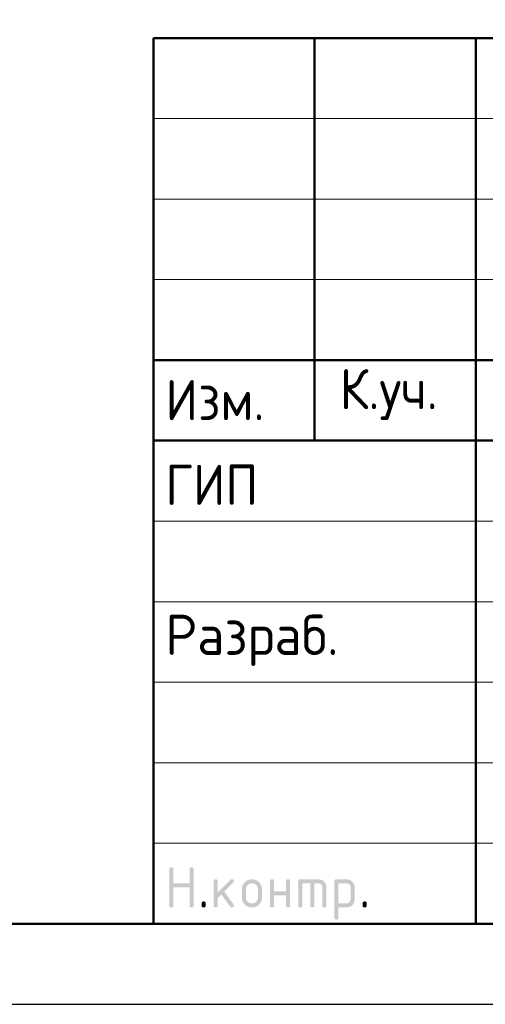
# Model space of a CAD drawing. Header units: millimetres. Extents: x 0 to 21000, y 0 to 14850.
# Tile 2 of 7: x 11085 to 12530, y 0 to 3057. Entities that reach past the tile are written whole.
import ezdxf

# ---------------------------------------------------------------- set-up
doc = ezdxf.new("R2010")
doc.units = ezdxf.units.MM
doc.layers.add('Standard', color=7, linetype='Continuous', lineweight=25)
doc.styles.add('ISOCPEUR', font='txt')

msp = doc.modelspace()

# ---------------------------------------------------------------- hatches: boundary and pattern name
at = {"layer": 'Standard', "linetype": 'Continuous', "lineweight": 25, "transparency": 33554687}
for points in [[(11549.5, 306.9), (11549.5, 419.4), (11549.5, 420.2), (11549.6, 420.9), (11549.7, 421.5), (11549.9, 422.1), (11550.1, 422.7), (11550.4, 423.2), (11550.7, 423.7), (11551.1, 424.1), (11551.5, 424.5), (11552, 424.8), (11552.5, 425.1), (11553.1, 425.3), (11553.6, 425.4), (11554.3, 425.5), (11555, 425.6), (11555.8, 425.6), (11556.6, 425.6), (11557.3, 425.5), (11558, 425.4), (11558.5, 425.3), (11559.1, 425.1), (11559.6, 424.8), (11560.1, 424.5), (11560.5, 424.1), (11560.9, 423.7), (11561.2, 423.2), (11561.5, 422.7), (11561.7, 422.1), (11561.9, 421.5), (11562, 420.9), (11562.1, 420.2), (11562.1, 419.4), (11562.1, 375.7), (11611.9, 375.7), (11611.9, 419.4), (11611.9, 420.2), (11612, 420.9), (11612.1, 421.5), (11612.3, 422.1), (11612.5, 422.7), (11612.8, 423.2), (11613.1, 423.7), (11613.5, 424.1), (11613.9, 424.5), (11614.4, 424.8), (11614.9, 425.1), (11615.4, 425.3), (11616, 425.4), (11616.7, 425.5), (11617.4, 425.6), (11618.2, 425.6), (11619, 425.6), (11619.7, 425.5), (11620.3, 425.4), (11620.9, 425.3), (11621.5, 425.1), (11622, 424.8), (11622.5, 424.5), (11622.9, 424.1), (11623.3, 423.7), (11623.6, 423.2), (11623.9, 422.7), (11624.1, 422.1), (11624.3, 421.5), (11624.3, 420.9), (11624.4, 420.2), (11624.4, 419.4), (11624.4, 306.9), (11624.4, 306.1), (11624.3, 305.4), (11624.3, 304.7), (11624.1, 304.2), (11623.9, 303.6), (11623.6, 303.1), (11623.3, 302.6), (11622.9, 302.2), (11622.5, 301.8), (11622, 301.5), (11621.5, 301.2), (11620.9, 301), (11620.3, 300.8), (11619.7, 300.7), (11619, 300.6), (11618.2, 300.6), (11617.4, 300.6), (11616.7, 300.7), (11616, 300.8), (11615.4, 301), (11614.9, 301.2), (11614.4, 301.5), (11613.9, 301.8), (11613.5, 302.2), (11613.1, 302.6), (11612.8, 303.1), (11612.5, 303.6), (11612.3, 304.2), (11612.1, 304.7), (11612, 305.4), (11611.9, 306.1), (11611.9, 306.9), (11611.9, 363.1), (11562.1, 363.1), (11562.1, 306.9), (11562.1, 306.1), (11562, 305.4), (11561.9, 304.7), (11561.7, 304.2), (11561.5, 303.6), (11561.2, 303.1), (11560.9, 302.6), (11560.5, 302.2), (11560.1, 301.8), (11559.6, 301.5), (11559.1, 301.2), (11558.5, 301), (11558, 300.8), (11557.3, 300.7), (11556.6, 300.6), (11555.8, 300.6), (11555, 300.6), (11554.3, 300.7), (11553.6, 300.8), (11553.1, 301), (11552.5, 301.2), (11552, 301.5), (11551.5, 301.8), (11551.1, 302.2), (11550.7, 302.6), (11550.4, 303.1), (11550.1, 303.6), (11549.9, 304.2), (11549.7, 304.7), (11549.6, 305.4), (11549.5, 306.1)], [(11699.5, 347), (11738.8, 386.3), (11739.2, 386.7), (11739.7, 387.1), (11740.2, 387.4), (11740.8, 387.6), (11741.3, 387.9), (11741.9, 388), (11742.5, 388.1), (11743.2, 388.1), (11744, 388.1), (11744.7, 388), (11745.4, 387.9), (11745.9, 387.7), (11746.5, 387.5), (11747, 387.2), (11747.5, 386.9), (11747.9, 386.5), (11748.3, 386.1), (11748.6, 385.6), (11748.9, 385.1), (11749.1, 384.6), (11749.3, 384), (11749.4, 383.3), (11749.5, 382.6), (11749.5, 381.8), (11749.5, 381.2), (11749.3, 380.6), (11749.2, 380.1), (11749, 379.5), (11748.7, 379), (11748.4, 378.5), (11748, 378), (11747.6, 377.5), (11720.1, 350), (11748.2, 310.5), (11748.8, 309.6), (11749.1, 308.7), (11749.5, 307.8), (11749.5, 306.8), (11749.5, 306), (11749.4, 305.4), (11749.3, 304.7), (11749.1, 304.1), (11748.9, 303.5), (11748.6, 303), (11748.3, 302.6), (11747.9, 302.2), (11747.5, 301.8), (11747, 301.5), (11746.5, 301.2), (11745.9, 301), (11745.4, 300.8), (11744.7, 300.7), (11744, 300.6), (11743.2, 300.6), (11742.4, 300.6), (11741.6, 300.8), (11740.9, 301), (11740.2, 301.3), (11739.6, 301.6), (11739, 302.1), (11738.5, 302.6), (11738, 303.3), (11711.1, 341.1), (11699.5, 329.4), (11699.5, 306.9), (11699.5, 306.1), (11699.4, 305.4), (11699.3, 304.7), (11699.1, 304.2), (11698.9, 303.6), (11698.6, 303.1), (11698.3, 302.6), (11697.9, 302.2), (11697.5, 301.8), (11697, 301.5), (11696.5, 301.2), (11696, 301), (11695.4, 300.8), (11694.7, 300.7), (11694, 300.6), (11693.2, 300.6), (11692.4, 300.6), (11691.7, 300.7), (11691.1, 300.8), (11690.5, 301), (11689.9, 301.2), (11689.4, 301.5), (11688.9, 301.8), (11688.5, 302.2), (11688.1, 302.6), (11687.8, 303.1), (11687.5, 303.6), (11687.3, 304.2), (11687.1, 304.7), (11687, 305.4), (11687, 306.1), (11687, 306.9), (11687, 381.8), (11687, 382.6), (11687, 383.3), (11687.1, 384), (11687.3, 384.6), (11687.5, 385.1), (11687.8, 385.6), (11688.1, 386.1), (11688.5, 386.5), (11688.9, 386.9), (11689.4, 387.2), (11689.9, 387.5), (11690.5, 387.7), (11691.1, 387.9), (11691.7, 388), (11692.4, 388.1), (11693.2, 388.1), (11694, 388.1), (11694.7, 388), (11695.4, 387.9), (11696, 387.7), (11696.5, 387.5), (11697, 387.2), (11697.5, 386.9), (11697.9, 386.5), (11698.3, 386.1), (11698.6, 385.6), (11698.9, 385.1), (11699.1, 384.6), (11699.3, 384), (11699.4, 383.3), (11699.5, 382.6), (11699.5, 381.8)], [(11874.3, 338.1), (11874.3, 306.9), (11874.3, 306.1), (11874.2, 305.4), (11874.1, 304.7), (11873.9, 304.2), (11873.7, 303.6), (11873.5, 303.1), (11873.2, 302.6), (11872.8, 302.2), (11872.4, 301.8), (11871.9, 301.5), (11871.4, 301.2), (11870.8, 301), (11870.2, 300.8), (11869.5, 300.7), (11868.9, 300.6), (11868.1, 300.6), (11867.3, 300.6), (11866.6, 300.7), (11865.9, 300.8), (11865.3, 301), (11864.7, 301.2), (11864.3, 301.5), (11863.8, 301.8), (11863.4, 302.2), (11863, 302.6), (11862.7, 303.1), (11862.4, 303.6), (11862.2, 304.2), (11862, 304.7), (11861.9, 305.4), (11861.8, 306.1), (11861.8, 306.9), (11861.8, 381.8), (11861.8, 382.6), (11861.9, 383.3), (11862, 384), (11862.2, 384.6), (11862.4, 385.1), (11862.7, 385.6), (11863, 386.1), (11863.4, 386.5), (11863.8, 386.9), (11864.3, 387.2), (11864.7, 387.5), (11865.3, 387.7), (11865.9, 387.9), (11866.6, 388), (11867.3, 388.1), (11868.1, 388.1), (11868.9, 388.1), (11869.5, 388), (11870.2, 387.9), (11870.8, 387.7), (11871.4, 387.5), (11871.9, 387.2), (11872.4, 386.9), (11872.8, 386.5), (11873.2, 386.1), (11873.5, 385.6), (11873.7, 385.2), (11873.9, 384.6), (11874.1, 384), (11874.2, 383.3), (11874.3, 382.6), (11874.3, 381.8), (11874.3, 350.6), (11911.7, 350.6), (11911.7, 381.8), (11911.7, 382.6), (11911.8, 383.3), (11911.9, 384), (11912.1, 384.6), (11912.3, 385.2), (11912.6, 385.6), (11912.8, 386.1), (11913.2, 386.5), (11913.6, 386.9), (11914.1, 387.2), (11914.6, 387.5), (11915.2, 387.7), (11915.8, 387.9), (11916.5, 388), (11917.1, 388.1), (11917.9, 388.1), (11918.7, 388.1), (11919.4, 388), (11920.1, 387.9), (11920.7, 387.7), (11921.3, 387.5), (11921.7, 387.2), (11922.2, 386.9), (11922.6, 386.5), (11923, 386.1), (11923.3, 385.6), (11923.6, 385.1), (11923.8, 384.6), (11924, 384), (11924.1, 383.3), (11924.2, 382.6), (11924.2, 381.8), (11924.2, 306.9), (11924.2, 306.1), (11924.1, 305.4), (11924, 304.7), (11923.8, 304.2), (11923.6, 303.6), (11923.3, 303.1), (11923, 302.6), (11922.6, 302.2), (11922.2, 301.8), (11921.7, 301.5), (11921.3, 301.2), (11920.7, 301), (11920.1, 300.8), (11919.4, 300.7), (11918.7, 300.6), (11917.9, 300.6), (11917.1, 300.6), (11916.5, 300.7), (11915.8, 300.8), (11915.2, 301), (11914.6, 301.2), (11914.1, 301.5), (11913.6, 301.8), (11913.2, 302.2), (11912.8, 302.6), (11912.6, 303.1), (11912.3, 303.6), (11912.1, 304.2), (11911.9, 304.7), (11911.8, 305.4), (11911.7, 306.1), (11911.7, 306.9), (11911.7, 338.1)], [(11955.5, 388.1), (12011.7, 388.1), (12013, 388.1), (12014.2, 388), (12015.5, 387.8), (12016.7, 387.6), (12017.9, 387.4), (12019.1, 387.1), (12020.2, 386.7), (12021.3, 386.3), (12022.4, 385.8), (12023.5, 385.2), (12024.5, 384.7), (12025.5, 384), (12026.6, 383.3), (12027.5, 382.5), (12028.5, 381.7), (12029.4, 380.8), (12030.3, 379.9), (12031.1, 378.9), (12031.9, 378), (12032.6, 376.9), (12033.3, 375.9), (12033.8, 374.9), (12034.4, 373.8), (12034.8, 372.7), (12035.3, 371.6), (12035.6, 370.5), (12036, 369.3), (12036.2, 368.1), (12036.4, 366.9), (12036.6, 365.6), (12036.7, 364.4), (12036.7, 363.1), (12036.7, 306.9), (12036.7, 306.1), (12036.6, 305.4), (12036.5, 304.7), (12036.3, 304.2), (12036.1, 303.6), (12035.8, 303.1), (12035.5, 302.6), (12035.1, 302.2), (12034.7, 301.8), (12034.2, 301.5), (12033.7, 301.2), (12033.1, 301), (12032.6, 300.8), (12031.9, 300.7), (12031.2, 300.6), (12030.4, 300.6), (12029.6, 300.6), (12028.9, 300.7), (12028.3, 300.8), (12027.7, 301), (12027.1, 301.2), (12026.6, 301.5), (12026.1, 301.8), (12025.7, 302.2), (12025.3, 302.6), (12025, 303.1), (12024.7, 303.6), (12024.5, 304.2), (12024.3, 304.7), (12024.2, 305.4), (12024.1, 306.1), (12024.1, 306.9), (12024.1, 363.1), (12024.1, 364.4), (12023.9, 365.6), (12023.7, 366.8), (12023.2, 367.9), (12022.8, 369), (12022.1, 370.1), (12021.5, 371.1), (12020.6, 372), (12019.7, 372.9), (12018.7, 373.5), (12017.7, 374.2), (12016.5, 374.7), (12015.4, 375.1), (12014.2, 375.3), (12013, 375.5), (12011.7, 375.5), (11999.2, 375.5), (11999.2, 306.9), (11999.2, 306.1), (11999.1, 305.4), (11999, 304.7), (11998.8, 304.2), (11998.6, 303.6), (11998.3, 303.1), (11998, 302.6), (11997.7, 302.2), (11997.3, 301.8), (11996.8, 301.5), (11996.3, 301.2), (11995.7, 301), (11995.1, 300.8), (11994.4, 300.7), (11993.7, 300.6), (11993, 300.6), (11992.2, 300.6), (11991.5, 300.7), (11990.8, 300.8), (11990.2, 301), (11989.6, 301.2), (11989.1, 301.5), (11988.7, 301.8), (11988.3, 302.2), (11987.9, 302.6), (11987.6, 303.1), (11987.3, 303.6), (11987.1, 304.2), (11986.9, 304.7), (11986.8, 305.4), (11986.7, 306.1), (11986.7, 306.9), (11986.7, 375.5), (11961.8, 375.5), (11961.8, 306.9), (11961.8, 306.1), (11961.7, 305.4), (11961.6, 304.7), (11961.4, 304.2), (11961.2, 303.6), (11960.9, 303.1), (11960.6, 302.6), (11960.2, 302.2), (11959.8, 301.8), (11959.3, 301.5), (11958.8, 301.2), (11958.2, 301), (11957.7, 300.8), (11957, 300.7), (11956.3, 300.6), (11955.5, 300.6), (11954.7, 300.6), (11954, 300.7), (11953.4, 300.8), (11952.8, 301), (11952.2, 301.2), (11951.7, 301.5), (11951.2, 301.8), (11950.8, 302.2), (11950.4, 302.6), (11950.1, 303.1), (11949.8, 303.6), (11949.6, 304.2), (11949.4, 304.7), (11949.3, 305.4), (11949.2, 306.1), (11949.2, 306.9), (11949.2, 381.8), (11949.2, 382.6), (11949.3, 383.3), (11949.4, 384), (11949.6, 384.6), (11949.8, 385.1), (11950.1, 385.6), (11950.4, 386.1), (11950.8, 386.5), (11951.2, 386.9), (11951.7, 387.2), (11952.2, 387.5), (11952.8, 387.7), (11953.3, 387.9), (11954, 388), (11954.7, 388.1)], [(11649.5, 313.2), (11649.5, 313.9), (11649.6, 314.6), (11649.7, 315.3), (11649.9, 315.9), (11650.1, 316.5), (11650.4, 317), (11650.7, 317.5), (11651.1, 317.9), (11651.5, 318.3), (11651.9, 318.5), (11652.4, 318.8), (11653, 319), (11653.6, 319.2), (11654.3, 319.3), (11655, 319.4), (11655.8, 319.4), (11656.5, 319.4), (11657.2, 319.3), (11657.9, 319.2), (11658.5, 319), (11659.1, 318.8), (11659.6, 318.5), (11660.1, 318.3), (11660.4, 317.9), (11660.8, 317.5), (11661.1, 317), (11661.4, 316.5), (11661.6, 315.9), (11661.8, 315.3), (11661.9, 314.6), (11662, 313.9), (11662, 313.2), (11662, 306.9), (11662, 306.1), (11661.9, 305.4), (11661.8, 304.8), (11661.6, 304.2), (11661.4, 303.6), (11661.1, 303.1), (11660.8, 302.6), (11660.4, 302.2), (11660.1, 301.8), (11659.6, 301.5), (11659.1, 301.2), (11658.5, 301), (11657.9, 300.8), (11657.2, 300.7), (11656.5, 300.6), (11655.8, 300.6), (11655, 300.6), (11654.3, 300.7), (11653.6, 300.8), (11653, 301), (11652.4, 301.2), (11651.9, 301.5), (11651.5, 301.8), (11651.1, 302.2), (11650.7, 302.6), (11650.4, 303.1), (11650.1, 303.6), (11649.9, 304.2), (11649.7, 304.8), (11649.6, 305.4), (11649.5, 306.1), (11649.5, 306.9)], [(12149.1, 313.2), (12149.1, 313.9), (12149.2, 314.6), (12149.3, 315.3), (12149.5, 315.9), (12149.7, 316.5), (12150, 317), (12150.3, 317.5), (12150.7, 317.9), (12151.1, 318.3), (12151.6, 318.5), (12152.1, 318.8), (12152.7, 319), (12153.3, 319.2), (12153.9, 319.3), (12154.6, 319.4), (12155.4, 319.4), (12156.2, 319.4), (12156.9, 319.3), (12157.6, 319.2), (12158.2, 319), (12158.7, 318.8), (12159.2, 318.5), (12159.7, 318.3), (12160.1, 317.9), (12160.5, 317.5), (12160.8, 317), (12161.1, 316.5), (12161.3, 315.9), (12161.5, 315.3), (12161.6, 314.6), (12161.7, 313.9), (12161.7, 313.2), (12161.7, 306.9), (12161.7, 306.1), (12161.6, 305.4), (12161.5, 304.8), (12161.3, 304.2), (12161.1, 303.6), (12160.8, 303.1), (12160.5, 302.6), (12160.1, 302.2), (12159.7, 301.8), (12159.2, 301.5), (12158.7, 301.2), (12158.2, 301), (12157.6, 300.8), (12156.9, 300.7), (12156.2, 300.6), (12155.4, 300.6), (12154.6, 300.6), (12153.9, 300.7), (12153.3, 300.8), (12152.7, 301), (12152.1, 301.2), (12151.6, 301.5), (12151.1, 301.8), (12150.7, 302.2), (12150.3, 302.6), (12150, 303.1), (12149.7, 303.6), (12149.5, 304.2), (12149.3, 304.8), (12149.2, 305.4), (12149.1, 306.1), (12149.1, 306.9)]]:
    msp.add_hatch(color=7, dxfattribs=at).paths.add_polyline_path(points, flags=16)
h = msp.add_hatch(color=7, dxfattribs=at)
h.paths.add_polyline_path([(11774.4, 331.9), (11774.4, 356.8), (11774.4, 358.5), (11774.5, 360), (11774.7, 361.6), (11775, 363.1), (11775.2, 364.6), (11775.7, 366), (11776.1, 367.5), (11776.7, 368.9), (11777.2, 370.2), (11777.9, 371.6), (11778.7, 372.9), (11779.5, 374.1), (11780.4, 375.4), (11781.4, 376.6), (11782.4, 377.8), (11783.5, 378.9), (11784.6, 380.1), (11785.8, 381.1), (11787, 382.1), (11788.3, 382.9), (11789.6, 383.8), (11790.9, 384.5), (11792.2, 385.2), (11793.6, 385.8), (11795, 386.4), (11796.4, 386.8), (11797.8, 387.2), (11799.3, 387.5), (11800.8, 387.8), (11802.4, 387.9), (11804, 388.1), (11805.6, 388.1), (11807.2, 388.1), (11808.8, 387.9), (11810.4, 387.8), (11811.9, 387.5), (11813.4, 387.2), (11814.8, 386.8), (11816.3, 386.4), (11817.7, 385.8), (11819.1, 385.3), (11820.4, 384.5), (11821.7, 383.8), (11823, 383), (11824.2, 382.1), (11825.4, 381.2), (11826.6, 380.2), (11827.7, 379), (11828.9, 377.9), (11829.9, 376.7), (11830.8, 375.5), (11831.7, 374.3), (11832.5, 373), (11833.2, 371.7), (11833.9, 370.4), (11834.5, 369), (11835.1, 367.6), (11835.5, 366.1), (11835.9, 364.7), (11836.2, 363.2), (11836.5, 361.7), (11836.6, 360.1), (11836.8, 358.5), (11836.8, 356.8), (11836.8, 331.9), (11836.8, 330.2), (11836.6, 328.7), (11836.5, 327.1), (11836.2, 325.6), (11835.9, 324.1), (11835.5, 322.7), (11835.1, 321.2), (11834.5, 319.9), (11833.9, 318.5), (11833.2, 317.2), (11832.5, 315.8), (11831.6, 314.6), (11830.8, 313.3), (11829.8, 312.1), (11828.8, 310.9), (11827.6, 309.8), (11826.5, 308.6), (11825.3, 307.6), (11824.1, 306.6), (11822.8, 305.8), (11821.6, 304.9), (11820.3, 304.2), (11818.9, 303.5), (11817.6, 302.9), (11816.2, 302.4), (11814.7, 301.9), (11813.3, 301.5), (11811.8, 301.2), (11810.3, 300.9), (11808.7, 300.8), (11807.2, 300.6), (11805.6, 300.6), (11804, 300.6), (11802.4, 300.8), (11800.8, 300.9), (11799.3, 301.2), (11797.8, 301.5), (11796.4, 301.9), (11795, 302.4), (11793.6, 302.9), (11792.2, 303.5), (11790.9, 304.2), (11789.6, 304.9), (11788.3, 305.8), (11787, 306.6), (11785.8, 307.6), (11784.6, 308.6), (11783.5, 309.8), (11782.4, 310.9), (11781.4, 312.1), (11780.4, 313.3), (11779.5, 314.6), (11778.7, 315.8), (11777.9, 317.2), (11777.2, 318.5), (11776.7, 319.9), (11776.1, 321.2), (11775.7, 322.7), (11775.2, 324.1), (11775, 325.6), (11774.7, 327.1), (11774.5, 328.7), (11774.4, 330.2)], flags=16)
h.paths.add_polyline_path([(11824.2, 331.9), (11824.2, 356.9), (11824.2, 358.8), (11823.9, 360.6), (11823.6, 362.4), (11822.9, 364.1), (11822.2, 365.8), (11821.2, 367.3), (11820.1, 368.8), (11818.8, 370.2), (11817.4, 371.5), (11815.9, 372.6), (11814.4, 373.6), (11812.7, 374.3), (11811.1, 375), (11809.3, 375.3), (11807.5, 375.6), (11805.6, 375.6), (11803.6, 375.6), (11801.8, 375.3), (11800.1, 375), (11798.4, 374.3), (11796.8, 373.6), (11795.2, 372.6), (11793.7, 371.5), (11792.4, 370.2), (11791, 368.8), (11790, 367.3), (11789, 365.8), (11788.3, 364.1), (11787.6, 362.4), (11787.2, 360.6), (11786.9, 358.8), (11786.9, 356.9), (11786.9, 331.9), (11786.9, 329.9), (11787.2, 328.1), (11787.6, 326.3), (11788.3, 324.7), (11788.9, 323), (11790, 321.5), (11791, 320), (11792.3, 318.6), (11793.7, 317.2), (11795.2, 316.2), (11796.7, 315.2), (11798.3, 314.5), (11800, 313.8), (11801.8, 313.5), (11803.6, 313.2), (11805.6, 313.2), (11807.5, 313.2), (11809.3, 313.5), (11811.1, 313.9), (11812.7, 314.5), (11814.4, 315.2), (11815.9, 316.3), (11817.4, 317.3), (11818.8, 318.7), (11820.1, 320), (11821.2, 321.5), (11822.2, 323.1), (11822.9, 324.7), (11823.6, 326.4), (11823.9, 328.2), (11824.2, 330)])
h = msp.add_hatch(color=7, dxfattribs=at)
h.paths.add_polyline_path([(12061.7, 381.8), (12061.7, 382.6), (12061.8, 383.3), (12061.9, 384), (12062.1, 384.6), (12062.3, 385.1), (12062.6, 385.6), (12062.9, 386.1), (12063.3, 386.5), (12063.7, 386.9), (12064.2, 387.2), (12064.6, 387.5), (12065.2, 387.7), (12065.8, 387.9), (12066.5, 388), (12067.2, 388.1), (12068, 388.1), (12099.1, 388.1), (12100.5, 388.1), (12101.7, 388), (12103, 387.8), (12104.2, 387.6), (12105.4, 387.4), (12106.6, 387.1), (12107.7, 386.7), (12108.8, 386.3), (12109.9, 385.8), (12111, 385.2), (12112, 384.7), (12113, 384), (12114.1, 383.3), (12115, 382.5), (12116, 381.7), (12116.9, 380.8), (12117.8, 379.9), (12118.6, 379), (12119.4, 378), (12120, 377), (12120.7, 376), (12121.3, 374.9), (12121.8, 373.9), (12122.3, 372.8), (12122.7, 371.7), (12123.1, 370.5), (12123.4, 369.4), (12123.6, 368.1), (12123.9, 366.9), (12124, 365.7), (12124.1, 364.4), (12124.1, 363.1), (12124.1, 325.6), (12124.1, 324.3), (12124, 323.1), (12123.9, 321.8), (12123.6, 320.6), (12123.4, 319.4), (12123.1, 318.3), (12122.7, 317.1), (12122.3, 316), (12121.8, 314.9), (12121.3, 313.8), (12120.7, 312.8), (12120, 311.8), (12119.4, 310.8), (12118.6, 309.8), (12117.8, 308.8), (12116.9, 307.9), (12116, 307), (12115, 306.2), (12114.1, 305.4), (12113.1, 304.7), (12112.1, 304.1), (12111, 303.5), (12109.9, 302.9), (12108.8, 302.5), (12107.7, 302), (12106.6, 301.7), (12105.4, 301.3), (12104.2, 301.1), (12103, 300.9), (12101.7, 300.8), (12100.5, 300.6), (12099.2, 300.6), (12074.2, 300.6), (12074.2, 269.4), (12074.2, 268.7), (12074.1, 268), (12074, 267.3), (12073.8, 266.7), (12073.7, 266.1), (12073.4, 265.6), (12073.1, 265.1), (12072.7, 264.7), (12072.3, 264.4), (12071.8, 264.1), (12071.3, 263.8), (12070.7, 263.6), (12070.1, 263.4), (12069.4, 263.3), (12068.8, 263.2), (12068, 263.2), (12067.2, 263.2), (12066.5, 263.3), (12065.8, 263.4), (12065.2, 263.6), (12064.7, 263.8), (12064.2, 264.1), (12063.7, 264.4), (12063.3, 264.8), (12062.9, 265.1), (12062.6, 265.6), (12062.3, 266.1), (12062.1, 266.7), (12061.9, 267.3), (12061.8, 268), (12061.7, 268.7), (12061.7, 269.4)], flags=16)
h.paths.add_polyline_path([(12074.2, 375.5), (12074.2, 313.2), (12099.1, 313.2), (12100.4, 313.2), (12101.6, 313.4), (12102.8, 313.6), (12103.9, 314.1), (12105, 314.5), (12106, 315.2), (12107, 315.9), (12107.9, 316.8), (12108.9, 317.7), (12109.5, 318.7), (12110.2, 319.7), (12110.7, 320.8), (12111.1, 321.9), (12111.4, 323.1), (12111.6, 324.3), (12111.6, 325.6), (12111.6, 363.1), (12111.6, 364.4), (12111.4, 365.6), (12111.1, 366.8), (12110.7, 367.9), (12110.2, 369.1), (12109.6, 370.1), (12108.9, 371.1), (12108, 372), (12107.1, 372.9), (12106.1, 373.5), (12105.1, 374.2), (12104, 374.7), (12102.9, 375.1), (12101.7, 375.3), (12100.5, 375.5), (12099.1, 375.5)])

# ---------------------------------------------------------------- linework, layer by layer
at = {"layer": 'Standard', "color": 7, "linetype": 'Continuous', "lineweight": 50, "transparency": 33554687}
for p, q in [((11500, 250), (11500, 3000)), ((11500, 3000), (20750, 3000)), ((12000, 1750), (12000, 3000)), ((12500, 250), (12500, 3000)), ((11500, 2000), (14750, 2000)), ((11500, 2000), (14750, 2000)), ((11500, 1750), (14750, 1750)), ((11500, 1750), (14750, 1750))]:
    msp.add_line(p, q, dxfattribs=at)
at = {"layer": 'Standard', "color": 7, "linetype": 'Continuous', "lineweight": 13, "transparency": 33554687}
for p, q in [((11500, 2750), (14750, 2750)), ((11500, 2500), (14750, 2500)), ((11500, 2250), (14750, 2250)), ((11500, 1500), (14750, 1500)), ((11500, 1250), (14750, 1250)), ((11500, 1250), (14750, 1250)), ((11500, 1000), (14750, 1000)), ((11500, 1000), (14750, 1000)), ((11500, 750), (14750, 750)), ((11500, 500), (14750, 500))]:
    msp.add_line(p, q, dxfattribs=at)
at = {"layer": 'Standard', "color": 7, "linetype": 'Continuous', "lineweight": 25, "transparency": 33554687}
msp.add_line((11500, 250), (20750, 250), dxfattribs=at)
msp.add_line((11500, 250), (20750, 250), dxfattribs=at)
msp.add_line((11500, 250), (20750, 250), dxfattribs=at)
msp.add_lwpolyline([(0, 0), (21000, 0), (21000, 14850), (0, 14850), (0, 0)], close=True, dxfattribs=at)
msp.add_lwpolyline([(0, 0), (21000, 0), (21000, 14850), (0, 14850), (0, 0)], close=True, dxfattribs=at)
at = {"layer": 'Standard', "color": 7, "linetype": 'Continuous', "lineweight": 50, "transparency": 33554687}
msp.add_lwpolyline([(1000, 14600), (20750, 14600), (20750, 250), (1000, 250), (1000, 14600)], close=True, dxfattribs=at)
at = {"layer": 'Standard', "color": 7, "linetype": 'Continuous', "lineweight": 25, "transparency": 33554687}
msp.add_lwpolyline([(20750, 3000), (11500, 3000), (11500, 250), (20750, 250), (20750, 3000)], dxfattribs=at)

# ---------------------------------------------------------------- texts
at = {"layer": 'Standard', "color": 7, "linetype": 'Continuous', "lineweight": 25, "transparency": 33554687, "char_height": 125, "attachment_point": 7, "style": 'ISOCPEUR'}
for s, insert, width in [('\\W0.93;Изм.', (11537, 1813.8), 376.448), ('\\W0.93;К.уч.', (12078, 1813.8), 408.006), ('\\W0.92;ГИП', (11537, 1550.6), 344.81), ('\\W0.96;Разраб.', (11537, 1050.6), 653.281)]:
    msp.add_mtext(s, dxfattribs=dict(at, insert=insert, width=width))

doc.saveas('drawing.dxf')
